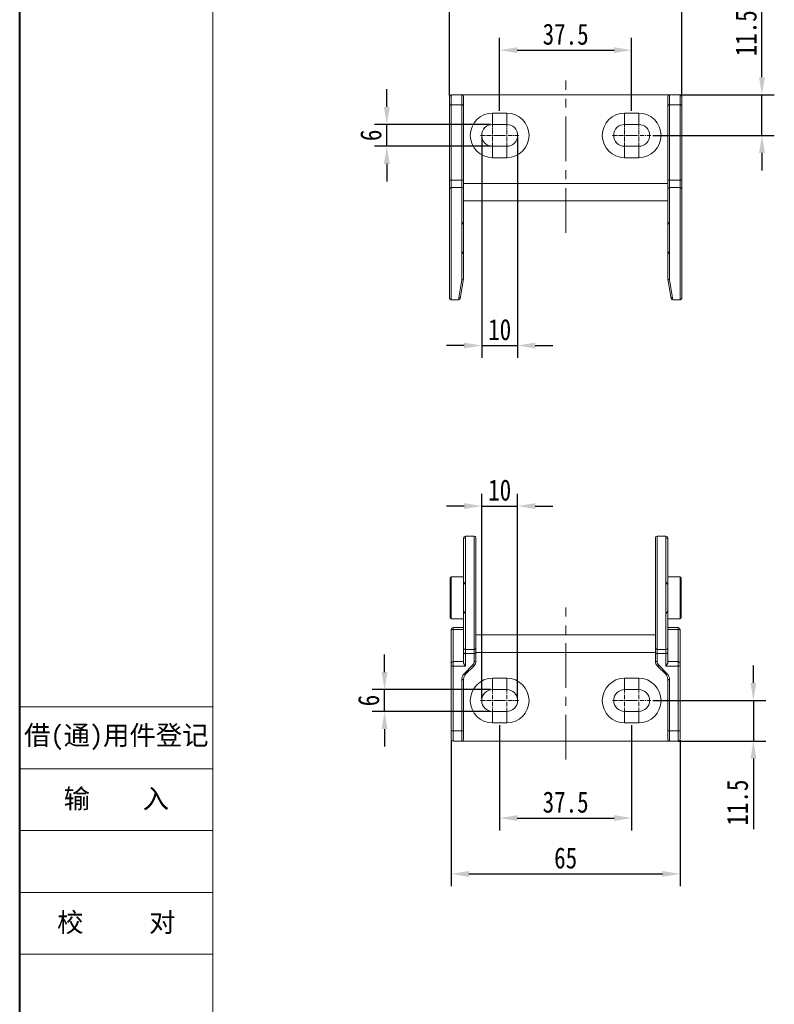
# Model space of a CAD drawing. Header units: millimetres. Extents: x 3199 to 4123, y -210 to 442.
# Tile 2 of 39: x 3199 to 3414, y -56 to 224. Entities that reach past the tile are written whole.
import ezdxf

# ---------------------------------------------------------------- set-up
doc = ezdxf.new("R2010")
doc.units = ezdxf.units.MM
doc.linetypes.add('CENTER', pattern=[0.6, 0.375, -0.075, 0.075, -0.075])
doc.linetypes.add('CENTERX2', pattern=[20.32, 12.7, -2.54, 2.54, -2.54])
doc.styles.get("Standard").update_dxf_attribs({"font": '仿宋_GB2312.ttf', "width": 0.8})
doc.styles.add('样式 3.5', font='仿宋_GB2312.ttf')
doc.dimstyles.new('副本 ISO-25.1', dxfattribs={"dimtxt": 6, "dimasz": 5, "dimexe": 3.5, "dimexo": 0.625, "dimgap": 1.5, "dimtad": 1, "dimdsep": 46, "dimtxsty": 'Standard', "dimcen": 2.5, "dimadec": 0, "dimazin": 0, "dimtfac": 1, "dimtmove": 0, "dimatfit": 3, "dimfxl": 0, "dimarcsym": 0})

# ---------------------------------------------------------------- blocks, each defined once
blk = doc.blocks.new('*D1988')
at = {"color": 0, "lineweight": -2}
for p, q in [((3335.83, 23.74), (3335.83, -6.17)), ((3373.33, 23.74), (3373.33, -6.17)), ((3340.83, -2.67), (3368.33, -2.67))]:
    blk.add_line(p, q, dxfattribs=at)
at = {"color": 0, "lineweight": 9}
for points in [[(3340.83, -1.83), (3340.83, -3.5), (3335.83, -2.67)], [(3368.33, -1.83), (3368.33, -3.5), (3373.33, -2.67)]]:
    blk.add_solid(points, dxfattribs=at)
at = {"layer": 'Defpoints', "color": 0, "lineweight": 9}
for p in [(3335.83, 24.36), (3373.33, 24.36), (3373.33, -2.67)]:
    blk.add_point(p, dxfattribs=at)
at = {"color": 0, "lineweight": 9, "insert": (3354.58, 1.83), "char_height": 6, "attachment_point": 5}
blk.add_mtext('37.5', dxfattribs=at)
blk = doc.blocks.new('*D1989')
at = {"color": 0, "lineweight": -2}
for p, q in [((3322.08, 19.43), (3322.08, -22.04)), ((3387.08, 19.43), (3387.08, -22.04)), ((3327.08, -18.54), (3382.08, -18.54))]:
    blk.add_line(p, q, dxfattribs=at)
at = {"color": 0, "lineweight": 9}
for points in [[(3327.08, -17.7), (3327.08, -19.37), (3322.08, -18.54)], [(3382.08, -17.7), (3382.08, -19.37), (3387.08, -18.54)]]:
    blk.add_solid(points, dxfattribs=at)
at = {"layer": 'Defpoints', "color": 0, "lineweight": 9}
for p in [(3322.08, 20.06), (3387.08, 20.06), (3387.08, -18.54)]:
    blk.add_point(p, dxfattribs=at)
at = {"color": 0, "lineweight": 9, "insert": (3354.58, -14.04), "char_height": 6, "attachment_point": 5}
blk.add_mtext('65', dxfattribs=at)
blk = doc.blocks.new('*D1990')
at = {"color": 0, "lineweight": -2}
for p, q in [((3407.91, 35.71), (3407.91, 40.71)), ((3379.37, 30.71), (3411.41, 30.71)), ((3407.91, 30.71), (3407.91, 19.21)), ((3386.61, 19.21), (3411.41, 19.21)), ((3407.91, 14.21), (3407.91, -5.78))]:
    blk.add_line(p, q, dxfattribs=at)
at = {"color": 0, "lineweight": 9}
for points in [[(3407.08, 35.71), (3408.74, 35.71), (3407.91, 30.71)], [(3407.08, 14.21), (3408.74, 14.21), (3407.91, 19.21)]]:
    blk.add_solid(points, dxfattribs=at)
at = {"layer": 'Defpoints', "color": 0, "lineweight": 9}
for p in [(3378.74, 30.71), (3385.99, 19.21), (3407.91, 19.21)]:
    blk.add_point(p, dxfattribs=at)
at = {"color": 0, "lineweight": 9, "insert": (3403.41, 1.72), "char_height": 6, "attachment_point": 5, "rotation": 90}
blk.add_mtext('11.5', dxfattribs=at)
blk = doc.blocks.new('*D1991')
at = {"color": 0, "lineweight": -2}
for p, q in [((3335.83, 198.22), (3335.83, 218.95)), ((3373.33, 198.22), (3373.33, 218.95)), ((3340.83, 215.45), (3368.33, 215.45))]:
    blk.add_line(p, q, dxfattribs=at)
at = {"color": 0, "lineweight": 9}
for points in [[(3340.83, 216.29), (3340.83, 214.62), (3335.83, 215.45)], [(3368.33, 216.29), (3368.33, 214.62), (3373.33, 215.45)]]:
    blk.add_solid(points, dxfattribs=at)
at = {"layer": 'Defpoints', "color": 0, "lineweight": 9}
for p in [(3373.33, 215.45), (3335.83, 197.6), (3373.33, 197.6)]:
    blk.add_point(p, dxfattribs=at)
at = {"color": 0, "lineweight": 9, "insert": (3354.58, 219.95), "char_height": 6, "attachment_point": 5}
blk.add_mtext('37.5', dxfattribs=at)
blk = doc.blocks.new('*D1992')
at = {"color": 0, "lineweight": -2}
for p, q in [((3321.58, 202.55), (3321.58, 236)), ((3387.58, 202.55), (3387.58, 236)), ((3326.58, 232.5), (3382.58, 232.5))]:
    blk.add_line(p, q, dxfattribs=at)
at = {"color": 0, "lineweight": 9}
for points in [[(3326.58, 233.33), (3326.58, 231.66), (3321.58, 232.5)], [(3382.58, 233.33), (3382.58, 231.66), (3387.58, 232.5)]]:
    blk.add_solid(points, dxfattribs=at)
at = {"layer": 'Defpoints', "color": 0, "lineweight": 9}
for p in [(3387.58, 232.5), (3321.58, 201.92), (3387.58, 201.92)]:
    blk.add_point(p, dxfattribs=at)
at = {"color": 0, "lineweight": 9, "insert": (3354.58, 237), "char_height": 6, "attachment_point": 5}
blk.add_mtext('66', dxfattribs=at)
blk = doc.blocks.new('*D1993')
at = {"color": 0, "lineweight": -2}
for p, q in [((3410.35, 207.75), (3410.35, 227.73)), ((3387.11, 202.75), (3413.85, 202.75)), ((3410.35, 191.25), (3410.35, 202.75)), ((3379.37, 191.25), (3413.85, 191.25)), ((3410.35, 186.25), (3410.35, 181.25))]:
    blk.add_line(p, q, dxfattribs=at)
at = {"color": 0, "lineweight": 9}
for points in [[(3409.52, 207.75), (3411.19, 207.75), (3410.35, 202.75)], [(3409.52, 186.25), (3411.19, 186.25), (3410.35, 191.25)]]:
    blk.add_solid(points, dxfattribs=at)
at = {"layer": 'Defpoints', "color": 0, "lineweight": 9}
for p in [(3386.49, 202.75), (3410.35, 202.75), (3378.74, 191.25)]:
    blk.add_point(p, dxfattribs=at)
at = {"color": 0, "lineweight": 9, "insert": (3405.85, 220.24), "char_height": 6, "attachment_point": 5, "rotation": 90}
blk.add_mtext('11.5', dxfattribs=at)
blk = doc.blocks.new('*D1977')
at = {"color": 0, "lineweight": -2}
for p, q in [((3303.13, 38.81), (3303.13, 43.81)), ((3333.21, 33.81), (3299.63, 33.81)), ((3303.13, 27.61), (3303.13, 33.81)), ((3333.21, 27.61), (3299.63, 27.61)), ((3303.13, 22.61), (3303.13, 17.61))]:
    blk.add_line(p, q, dxfattribs=at)
at = {"color": 0, "lineweight": 9}
for points in [[(3302.3, 38.81), (3303.97, 38.81), (3303.13, 33.81)], [(3302.3, 22.61), (3303.97, 22.61), (3303.13, 27.61)]]:
    blk.add_solid(points, dxfattribs=at)
at = {"layer": 'Defpoints', "color": 0, "lineweight": 9}
for p in [(3303.13, 33.81), (3333.83, 33.81), (3333.83, 27.61)]:
    blk.add_point(p, dxfattribs=at)
at = {"color": 0, "lineweight": 9, "insert": (3298.63, 30.71), "char_height": 6, "attachment_point": 5, "rotation": 90}
blk.add_mtext('6', dxfattribs=at)
blk = doc.blocks.new('*D1978')
at = {"color": 0, "lineweight": -2}
for p, q in [((3330.73, 31.28), (3330.73, 89.46)), ((3340.93, 31.34), (3340.93, 89.46)), ((3325.73, 85.96), (3320.73, 85.96)), ((3330.73, 85.96), (3340.93, 85.96)), ((3345.93, 85.96), (3350.93, 85.96))]:
    blk.add_line(p, q, dxfattribs=at)
at = {"color": 0, "lineweight": 9}
for points in [[(3325.73, 86.79), (3325.73, 85.13), (3330.73, 85.96)], [(3345.93, 86.79), (3345.93, 85.13), (3340.93, 85.96)]]:
    blk.add_solid(points, dxfattribs=at)
at = {"layer": 'Defpoints', "color": 0, "lineweight": 9}
for p in [(3340.93, 85.96), (3330.73, 30.66), (3340.93, 30.71)]:
    blk.add_point(p, dxfattribs=at)
at = {"color": 0, "lineweight": 9, "insert": (3335.83, 90.46), "char_height": 6, "attachment_point": 5}
blk.add_mtext('10', dxfattribs=at)
blk = doc.blocks.new('*D1979')
at = {"color": 0, "lineweight": -2}
for p, q in [((3330.73, 190.62), (3330.73, 128.04)), ((3340.93, 190.62), (3340.93, 128.04)), ((3325.73, 131.54), (3320.73, 131.54)), ((3330.73, 131.54), (3340.93, 131.54)), ((3345.93, 131.54), (3350.93, 131.54))]:
    blk.add_line(p, q, dxfattribs=at)
at = {"color": 0, "lineweight": 9}
for points in [[(3325.73, 132.37), (3325.73, 130.71), (3330.73, 131.54)], [(3345.93, 132.37), (3345.93, 130.71), (3340.93, 131.54)]]:
    blk.add_solid(points, dxfattribs=at)
at = {"layer": 'Defpoints', "color": 0, "lineweight": 9}
for p in [(3330.73, 191.25), (3340.93, 191.25), (3340.93, 131.54)]:
    blk.add_point(p, dxfattribs=at)
at = {"color": 0, "lineweight": 9, "insert": (3335.83, 136.04), "char_height": 6, "attachment_point": 5}
blk.add_mtext('10', dxfattribs=at)
blk = doc.blocks.new('*D1980')
at = {"color": 0, "lineweight": -2}
for p, q in [((3303.78, 199.35), (3303.78, 204.35)), ((3333.21, 194.35), (3300.28, 194.35)), ((3303.78, 188.15), (3303.78, 194.35)), ((3333.21, 188.15), (3300.28, 188.15)), ((3303.78, 183.15), (3303.78, 178.15))]:
    blk.add_line(p, q, dxfattribs=at)
at = {"color": 0, "lineweight": 9}
for points in [[(3302.94, 199.35), (3304.61, 199.35), (3303.78, 194.35)], [(3302.94, 183.15), (3304.61, 183.15), (3303.78, 188.15)]]:
    blk.add_solid(points, dxfattribs=at)
at = {"layer": 'Defpoints', "color": 0, "lineweight": 9}
for p in [(3303.78, 194.35), (3333.83, 194.35), (3333.83, 188.15)]:
    blk.add_point(p, dxfattribs=at)
at = {"color": 0, "lineweight": 9, "insert": (3299.28, 191.25), "char_height": 6, "attachment_point": 5, "rotation": 90}
blk.add_mtext('6', dxfattribs=at)

msp = doc.modelspace()

# ---------------------------------------------------------------- linework, layer by layer
at = {"color": 7, "lineweight": 40}
msp.add_line((3199.48, -210.452), (3199.48, 441.704), dxfattribs=at)
at = {"color": 7, "lineweight": 13}
msp.add_line((3254.376, -199.473), (3254.376, 430.725), dxfattribs=at)
at = {"color": 1, "linetype": 'CENTERX2', "lineweight": 13}
for p, q in [((3354.583, 163.56), (3354.583, 206.788)), ((3354.583, 13.957), (3354.583, 57.185))]:
    msp.add_line(p, q, dxfattribs=at)
at = {"color": 7, "linetype": 'Continuous', "lineweight": 15}
for p, q in [((3321.583, 199.749), (3321.583, 202.247)), ((3322.083, 202.747), (3322.083, 199.893)), ((3325.083, 202.747), (3322.083, 202.747)), ((3325.083, 199.893), (3325.083, 202.747)), ((3354.583, 202.747), (3325.083, 202.747)), ((3325.583, 202.247), (3325.583, 199.749)), ((3384.083, 202.747), (3354.583, 202.747)), ((3383.583, 202.247), (3383.583, 199.749)), ((3384.083, 199.893), (3384.083, 202.747)), ((3384.083, 202.747), (3387.083, 202.747)), ((3387.083, 202.747), (3387.083, 199.893)), ((3387.583, 199.749), (3387.583, 202.247)), ((3321.583, 178.416), (3321.583, 199.749)), ((3322.083, 199.893), (3322.083, 178.561)), ((3325.083, 199.893), (3322.083, 199.893)), ((3325.083, 178.561), (3325.083, 199.893)), ((3325.583, 199.749), (3325.583, 178.416)), ((3383.583, 199.749), (3383.583, 178.416)), ((3384.083, 178.561), (3384.083, 199.893)), ((3384.083, 199.893), (3387.083, 199.893)), ((3387.083, 199.893), (3387.083, 178.561)), ((3387.583, 178.416), (3387.583, 199.749)), ((3333.833, 197.597), (3333.833, 194.347)), ((3333.833, 197.597), (3337.833, 197.597)), ((3337.833, 197.597), (3337.833, 194.347)), ((3371.333, 197.597), (3375.333, 197.597)), ((3371.333, 197.597), (3371.333, 194.347)), ((3375.333, 197.597), (3375.333, 194.347)), ((3337.833, 194.347), (3333.833, 194.347)), ((3375.333, 194.347), (3371.333, 194.347)), ((3333.833, 188.147), (3333.833, 184.897)), ((3333.833, 188.147), (3337.833, 188.147)), ((3337.833, 188.147), (3337.833, 184.897)), ((3371.333, 188.147), (3375.333, 188.147)), ((3371.333, 188.147), (3371.333, 184.897)), ((3375.333, 188.147), (3375.333, 184.897)), ((3337.833, 184.897), (3333.833, 184.897)), ((3375.333, 184.897), (3371.333, 184.897)), ((3321.583, 176.035), (3321.583, 178.416)), ((3322.083, 178.561), (3322.083, 176.443)), ((3325.083, 178.561), (3322.083, 178.561)), ((3325.083, 176.443), (3322.083, 176.443)), ((3322.083, 176.443), (3322.083, 144.536)), ((3325.083, 176.443), (3325.083, 178.561)), ((3325.083, 166.617), (3325.083, 176.443)), ((3325.583, 178.416), (3325.583, 176.035)), ((3354.583, 177.607), (3325.583, 177.607)), ((3383.583, 177.607), (3354.583, 177.607)), ((3383.583, 178.416), (3383.583, 176.035)), ((3384.083, 176.443), (3384.083, 178.561)), ((3384.083, 178.561), (3387.083, 178.561)), ((3384.083, 166.617), (3384.083, 176.443)), ((3384.083, 176.443), (3387.083, 176.443)), ((3387.083, 178.561), (3387.083, 176.443)), ((3387.083, 176.443), (3387.083, 144.536)), ((3387.583, 176.035), (3387.583, 178.416)), ((3321.583, 145.036), (3321.583, 176.035)), ((3325.583, 176.035), (3325.583, 165.631)), ((3383.583, 176.035), (3383.583, 165.631)), ((3387.583, 145.036), (3387.583, 176.035)), ((3354.583, 172.638), (3325.583, 172.638)), ((3383.583, 172.638), (3354.583, 172.638)), ((3325.083, 157.583), (3325.083, 166.617)), ((3325.583, 165.631), (3325.583, 158.569)), ((3383.583, 158.569), (3383.583, 165.631)), ((3384.083, 166.617), (3384.083, 157.583)), ((3325.083, 150.24), (3325.083, 157.583)), ((3325.583, 158.569), (3325.583, 150.536)), ((3383.583, 158.569), (3383.583, 150.536)), ((3384.083, 150.24), (3384.083, 157.583)), ((3324.256, 145.127), (3325.083, 150.24)), ((3325.58, 150.518), (3324.717, 145.338)), ((3383.587, 150.518), (3384.45, 145.338)), ((3384.911, 145.127), (3384.083, 150.24)), ((3322.083, 144.536), (3324.16, 144.536)), ((3324.16, 144.536), (3324.256, 145.127)), ((3324.717, 145.338), (3324.653, 144.954)), ((3384.514, 144.954), (3384.45, 145.338)), ((3384.911, 145.127), (3385.007, 144.536)), ((3385.007, 144.536), (3387.083, 144.536)), ((3325.583, 76.573), (3325.583, 76.942)), ((3325.583, 76.573), (3325.583, 63.405)), ((3328.583, 77.442), (3326.083, 77.442)), ((3326.083, 77.442), (3326.083, 76.852)), ((3326.083, 64.391), (3326.083, 76.852)), ((3328.583, 77.442), (3328.583, 45.18)), ((3329.083, 45.598), (3329.083, 76.942)), ((3380.083, 45.598), (3380.083, 76.942)), ((3383.083, 77.442), (3380.583, 77.442)), ((3380.583, 77.442), (3380.583, 45.18)), ((3383.083, 76.852), (3383.083, 77.442)), ((3383.083, 64.391), (3383.083, 76.852)), ((3383.583, 76.942), (3383.583, 76.573)), ((3383.583, 76.573), (3383.583, 63.405)), ((3321.783, 65.523), (3321.783, 54.223)), ((3325.583, 65.823), (3322.083, 65.823)), ((3322.083, 53.923), (3322.083, 65.823)), ((3326.083, 64.391), (3326.083, 55.354)), ((3383.083, 55.354), (3383.083, 64.391)), ((3387.083, 65.823), (3383.583, 65.823)), ((3387.083, 53.923), (3387.083, 65.823)), ((3387.383, 65.523), (3387.383, 54.223)), ((3325.583, 56.34), (3325.583, 63.405)), ((3383.583, 63.405), (3383.583, 56.34)), ((3325.583, 56.34), (3325.583, 45.598)), ((3383.583, 56.34), (3383.583, 45.598)), ((3322.083, 53.923), (3325.583, 53.923)), ((3326.083, 45.18), (3326.083, 55.354)), ((3383.083, 45.18), (3383.083, 55.354)), ((3383.583, 53.923), (3387.083, 53.923)), ((3322.083, 50.677), (3322.083, 50.929)), ((3322.083, 50.677), (3322.083, 41.301)), ((3325.583, 51.429), (3322.583, 51.429)), ((3322.583, 51.429), (3322.583, 50.925)), ((3322.583, 41.801), (3322.583, 50.925)), ((3322.583, 50.925), (3325.583, 50.925)), ((3386.583, 51.429), (3383.583, 51.429)), ((3386.583, 50.925), (3383.583, 50.925)), ((3386.583, 51.429), (3386.583, 50.925)), ((3386.583, 41.801), (3386.583, 50.925)), ((3387.083, 50.677), (3387.083, 50.929)), ((3387.083, 50.677), (3387.083, 41.301)), ((3329.083, 49.331), (3354.583, 49.331)), ((3354.583, 49.331), (3380.083, 49.331)), ((3325.583, 45.598), (3325.583, 44.236)), ((3326.083, 45.18), (3328.583, 45.18)), ((3326.083, 44.092), (3326.083, 45.18)), ((3328.583, 45.18), (3328.583, 44.092)), ((3329.083, 44.236), (3329.083, 45.598)), ((3380.083, 44.236), (3380.083, 45.598)), ((3383.083, 45.18), (3380.583, 45.18)), ((3380.583, 45.18), (3380.583, 44.092)), ((3383.083, 44.092), (3383.083, 45.18)), ((3383.583, 45.598), (3383.583, 44.236)), ((3325.583, 44.236), (3325.583, 41.485)), ((3326.083, 44.092), (3328.583, 44.092)), ((3326.083, 40.512), (3326.083, 44.092)), ((3328.583, 44.092), (3328.583, 41.785)), ((3329.083, 44.311), (3354.583, 44.311)), ((3329.083, 41.929), (3329.083, 44.236)), ((3354.583, 44.311), (3380.083, 44.311)), ((3380.083, 41.929), (3380.083, 44.236)), ((3383.083, 44.092), (3380.583, 44.092)), ((3380.583, 44.092), (3380.583, 41.785)), ((3383.083, 40.512), (3383.083, 44.092)), ((3383.583, 44.236), (3383.583, 41.485)), ((3322.083, 40.656), (3322.083, 41.301)), ((3322.083, 40.656), (3322.083, 22.211)), ((3322.583, 40.512), (3322.583, 41.801)), ((3325.583, 41.801), (3322.583, 41.801)), ((3322.583, 22.066), (3322.583, 40.512)), ((3322.583, 40.512), (3326.083, 40.512)), ((3328.144, 40.724), (3325.816, 38.396)), ((3326.169, 38.187), (3328.498, 40.515)), ((3382.998, 38.187), (3380.669, 40.515)), ((3381.023, 40.724), (3383.351, 38.396)), ((3386.583, 40.512), (3383.083, 40.512)), ((3383.583, 41.801), (3386.583, 41.801)), ((3386.583, 40.512), (3386.583, 41.801)), ((3386.583, 22.066), (3386.583, 40.512)), ((3387.083, 40.656), (3387.083, 41.301)), ((3387.083, 40.656), (3387.083, 22.211)), ((3325.083, 36.628), (3325.083, 22.066)), ((3325.583, 22.211), (3325.583, 36.773)), ((3333.833, 37.061), (3333.833, 33.811)), ((3333.833, 37.061), (3337.833, 37.061)), ((3337.833, 37.061), (3337.833, 33.811)), ((3371.333, 33.811), (3371.333, 37.061)), ((3371.333, 37.061), (3375.333, 37.061)), ((3375.333, 37.061), (3375.333, 33.811)), ((3383.583, 22.211), (3383.583, 36.773)), ((3384.083, 36.628), (3384.083, 22.066)), ((3337.833, 33.811), (3333.833, 33.811)), ((3375.333, 33.811), (3371.333, 33.811)), ((3333.833, 27.611), (3333.833, 24.361)), ((3333.833, 27.611), (3337.833, 27.611)), ((3337.833, 27.611), (3337.833, 24.361)), ((3371.333, 27.611), (3375.333, 27.611)), ((3371.333, 27.611), (3371.333, 24.361)), ((3375.333, 24.361), (3375.333, 27.611)), ((3337.833, 24.361), (3333.833, 24.361)), ((3375.333, 24.361), (3371.333, 24.361)), ((3322.083, 22.211), (3322.083, 19.711)), ((3322.583, 22.066), (3325.083, 22.066)), ((3322.583, 19.211), (3322.583, 22.066)), ((3325.083, 22.066), (3325.083, 19.211)), ((3325.583, 19.711), (3325.583, 22.211)), ((3383.583, 19.711), (3383.583, 22.211)), ((3386.583, 22.066), (3384.083, 22.066)), ((3384.083, 22.066), (3384.083, 19.211)), ((3386.583, 19.211), (3386.583, 22.066)), ((3387.083, 22.211), (3387.083, 19.711)), ((3322.583, 19.211), (3325.083, 19.211)), ((3354.583, 19.211), (3325.083, 19.211)), ((3384.083, 19.211), (3354.583, 19.211)), ((3386.583, 19.211), (3384.083, 19.211))]:
    msp.add_line(p, q, dxfattribs=at)
at = {"color": 1, "linetype": 'CENTER', "lineweight": 9, "ltscale": 3.1496}
for p, q in [((3333.833, 187.837), (3333.833, 194.657)), ((3337.833, 187.837), (3337.833, 194.657)), ((3371.333, 187.837), (3371.333, 194.657)), ((3375.333, 187.837), (3375.333, 194.657)), ((3330.423, 191.247), (3337.243, 191.247)), ((3334.423, 191.247), (3341.243, 191.247)), ((3367.923, 191.247), (3374.743, 191.247)), ((3371.923, 191.247), (3378.743, 191.247)), ((3333.833, 27.301), (3333.833, 34.121)), ((3337.833, 27.301), (3337.833, 34.121)), ((3371.333, 27.301), (3371.333, 34.121)), ((3375.333, 27.301), (3375.333, 34.121)), ((3330.423, 30.711), (3337.243, 30.711)), ((3334.423, 30.711), (3341.243, 30.711)), ((3367.923, 30.711), (3374.743, 30.711)), ((3371.923, 30.711), (3378.743, 30.711))]:
    msp.add_line(p, q, dxfattribs=at)
at = {"color": 7, "lineweight": 15}
for p, q in [((3199.48, 28.891), (3254.376, 28.891)), ((3199.48, 11.325), (3254.376, 11.325)), ((3199.48, -6.241), (3254.376, -6.241)), ((3199.48, -23.808), (3254.376, -23.808)), ((3199.48, -41.374), (3254.376, -41.374))]:
    msp.add_line(p, q, dxfattribs=at)
at = {"color": 7, "linetype": 'Continuous', "lineweight": 15, "flags": 128}
for points in [[(3321.583, 199.749), (3321.593, 199.777), (3321.622, 199.804), (3321.668, 199.829), (3321.73, 199.851), (3321.806, 199.869), (3321.892, 199.882), (3321.986, 199.891), (3322.083, 199.893)], [(3325.583, 199.749), (3325.574, 199.777), (3325.545, 199.804), (3325.499, 199.829), (3325.437, 199.851), (3325.361, 199.869), (3325.275, 199.882), (3325.181, 199.891), (3325.083, 199.893)], [(3383.583, 199.749), (3383.593, 199.777), (3383.622, 199.804), (3383.668, 199.829), (3383.73, 199.851), (3383.806, 199.869), (3383.892, 199.882), (3383.986, 199.891), (3384.083, 199.893)], [(3387.583, 199.749), (3387.574, 199.777), (3387.545, 199.804), (3387.499, 199.829), (3387.437, 199.851), (3387.361, 199.869), (3387.275, 199.882), (3387.181, 199.891), (3387.083, 199.893)], [(3321.583, 178.416), (3321.593, 178.444), (3321.622, 178.472), (3321.668, 178.497), (3321.73, 178.518), (3321.806, 178.536), (3321.892, 178.55), (3321.986, 178.558), (3322.083, 178.561)], [(3325.583, 178.416), (3325.574, 178.444), (3325.545, 178.472), (3325.499, 178.497), (3325.437, 178.518), (3325.361, 178.536), (3325.275, 178.55), (3325.181, 178.558), (3325.083, 178.561)], [(3383.583, 178.416), (3383.593, 178.444), (3383.622, 178.472), (3383.668, 178.497), (3383.73, 178.518), (3383.806, 178.536), (3383.892, 178.55), (3383.986, 178.558), (3384.083, 178.561)], [(3387.583, 178.416), (3387.574, 178.444), (3387.545, 178.472), (3387.499, 178.497), (3387.437, 178.518), (3387.361, 178.536), (3387.275, 178.55), (3387.181, 178.558), (3387.083, 178.561)], [(3322.083, 50.677), (3322.093, 50.725), (3322.122, 50.772), (3322.168, 50.815), (3322.23, 50.852), (3322.306, 50.883), (3322.392, 50.906), (3322.486, 50.92), (3322.583, 50.925)], [(3387.083, 50.677), (3387.074, 50.725), (3387.045, 50.772), (3386.999, 50.815), (3386.937, 50.852), (3386.861, 50.883), (3386.775, 50.906), (3386.681, 50.92), (3386.583, 50.925)], [(3325.583, 44.236), (3325.593, 44.208), (3325.622, 44.181), (3325.668, 44.156), (3325.73, 44.134), (3325.806, 44.116), (3325.892, 44.103), (3325.986, 44.095), (3326.083, 44.092)], [(3328.583, 44.092), (3328.681, 44.095), (3328.775, 44.103), (3328.861, 44.116), (3328.937, 44.134), (3328.999, 44.156), (3329.045, 44.181), (3329.074, 44.208), (3329.083, 44.236)], [(3380.583, 44.092), (3380.486, 44.095), (3380.392, 44.103), (3380.306, 44.116), (3380.23, 44.134), (3380.168, 44.156), (3380.122, 44.181), (3380.093, 44.208), (3380.083, 44.236)], [(3383.583, 44.236), (3383.574, 44.208), (3383.545, 44.181), (3383.499, 44.156), (3383.437, 44.134), (3383.361, 44.116), (3383.275, 44.103), (3383.181, 44.095), (3383.083, 44.092)], [(3322.583, 40.512), (3322.486, 40.515), (3322.392, 40.523), (3322.306, 40.536), (3322.23, 40.554), (3322.168, 40.576), (3322.122, 40.601), (3322.093, 40.628), (3322.083, 40.656)], [(3328.583, 41.785), (3328.681, 41.788), (3328.775, 41.796), (3328.861, 41.809), (3328.937, 41.827), (3328.999, 41.849), (3329.045, 41.874), (3329.074, 41.901), (3329.083, 41.929)], [(3380.583, 41.785), (3380.486, 41.788), (3380.392, 41.796), (3380.306, 41.809), (3380.23, 41.827), (3380.168, 41.849), (3380.122, 41.874), (3380.093, 41.901), (3380.083, 41.929)], [(3386.583, 40.512), (3386.681, 40.515), (3386.775, 40.523), (3386.861, 40.536), (3386.937, 40.554), (3386.999, 40.576), (3387.045, 40.601), (3387.074, 40.628), (3387.083, 40.656)], [(3325.583, 36.773), (3325.574, 36.744), (3325.545, 36.717), (3325.499, 36.692), (3325.437, 36.67), (3325.361, 36.652), (3325.275, 36.639), (3325.181, 36.631), (3325.083, 36.628)], [(3383.583, 36.773), (3383.593, 36.744), (3383.622, 36.717), (3383.668, 36.692), (3383.73, 36.67), (3383.806, 36.652), (3383.892, 36.639), (3383.986, 36.631), (3384.083, 36.628)], [(3322.583, 22.066), (3322.486, 22.069), (3322.392, 22.077), (3322.306, 22.09), (3322.23, 22.108), (3322.168, 22.13), (3322.122, 22.155), (3322.093, 22.182), (3322.083, 22.211)], [(3325.583, 22.211), (3325.574, 22.182), (3325.545, 22.155), (3325.499, 22.13), (3325.437, 22.108), (3325.361, 22.09), (3325.275, 22.077), (3325.181, 22.069), (3325.083, 22.066)], [(3383.583, 22.211), (3383.593, 22.182), (3383.622, 22.155), (3383.668, 22.13), (3383.73, 22.108), (3383.806, 22.09), (3383.892, 22.077), (3383.986, 22.069), (3384.083, 22.066)], [(3386.583, 22.066), (3386.681, 22.069), (3386.775, 22.077), (3386.861, 22.09), (3386.937, 22.108), (3386.999, 22.13), (3387.045, 22.155), (3387.074, 22.182), (3387.083, 22.211)]]:
    msp.add_lwpolyline(points, dxfattribs=at)
at = {"color": 7, "linetype": 'Continuous', "lineweight": 15}
for centre, radius, start, end in [((3322.083, 202.247), 0.5, 90, 180), ((3325.083, 202.247), 0.5, 0, 90), ((3384.083, 202.247), 0.5, 90, 180), ((3387.083, 202.247), 0.5, 0, 90), ((3333.833, 191.247), 6.35, 90, 270), ((3337.833, 191.247), 6.35, 270, 90), ((3371.333, 191.247), 6.35, 90, 270), ((3375.333, 191.247), 6.35, 270, 90), ((3333.833, 191.247), 3.1, 90, 270), ((3337.833, 191.247), 3.1, 270, 90), ((3371.333, 191.247), 3.1, 90, 270), ((3375.333, 191.247), 3.1, 270, 90), ((3322.042, 175.984), 0.461, 84.82042, 173.6532), ((3325.125, 175.984), 0.461, 6.3468, 95.17958), ((3384.042, 175.984), 0.461, 84.82042, 173.6532), ((3387.125, 175.984), 0.461, 6.3468, 95.17958), ((3322.083, 145.036), 0.5, 180, 270), ((3324.16, 145.036), 0.5, 270.42014, 350.53768), ((3385.007, 145.036), 0.5, 189.46232, 269.43995), ((3387.083, 145.036), 0.5, 270, 0), ((3326.083, 76.942), 0.5, 90, 180), ((3328.583, 76.942), 0.5, 0, 90), ((3380.583, 76.942), 0.5, 90, 180), ((3383.083, 76.942), 0.5, 0, 90), ((3322.083, 65.523), 0.3, 90, 180), ((3387.083, 65.523), 0.3, 0, 90), ((3322.083, 54.223), 0.3, 180, 270), ((3387.083, 54.223), 0.3, 270, 360), ((3322.583, 50.929), 0.5, 90, 180), ((3386.583, 50.929), 0.5, 0, 90), ((3326.046, 45.643), 0.465, 185.55055, 274.63961), ((3328.621, 45.643), 0.465, 265.36039, 354.44945), ((3380.546, 45.643), 0.465, 185.55055, 274.63961), ((3383.121, 45.643), 0.465, 265.36039, 354.44945), ((3322.583, 41.301), 0.5, 90, 180), ((3327.083, 41.785), 1.5, 315, 0), ((3328.568, 41.037), 0.526, 216.45245, 262.3753), ((3327.083, 41.929), 2, 315, 0), ((3382.083, 41.929), 2, 180, 225), ((3382.083, 41.785), 1.5, 180, 225), ((3380.599, 41.037), 0.526, 277.6247, 323.54755), ((3386.583, 41.301), 0.5, 0, 90), ((3327.583, 36.628), 2.5, 135, 180), ((3327.583, 36.773), 2, 135, 180), ((3326.239, 38.709), 0.526, 216.45245, 262.3753), ((3333.833, 30.711), 6.35, 90, 270), ((3337.833, 30.711), 6.35, 270, 90), ((3371.333, 30.711), 6.35, 90, 270), ((3375.333, 30.711), 6.35, 270, 90), ((3382.928, 38.709), 0.526, 277.6247, 323.54755), ((3381.583, 36.773), 2, 0, 45), ((3381.583, 36.628), 2.5, 0, 45), ((3333.833, 30.711), 3.1, 90, 270), ((3337.833, 30.711), 3.1, 270, 90), ((3371.333, 30.711), 3.1, 90, 270), ((3375.333, 30.711), 3.1, 270, 90), ((3322.583, 19.711), 0.5, 180, 270), ((3325.083, 19.711), 0.5, 270, 0), ((3384.083, 19.711), 0.5, 180, 270), ((3386.583, 19.711), 0.5, 270, 0)]:
    msp.add_arc(centre, radius, start, end, dxfattribs=at)
for points, knots in [([(3325.583, 165.631), (3325.583, 165.7), (3325.562, 165.78), (3325.497, 165.945), (3325.454, 166.031), (3325.311, 166.286), (3325.197, 166.457), (3325.083, 166.617)], [0, 0, 0, 0, 0.25, 0.25, 0.5, 0.5, 1, 1, 1, 1]), ([(3383.583, 165.631), (3383.583, 165.7), (3383.605, 165.78), (3383.67, 165.945), (3383.713, 166.031), (3383.856, 166.286), (3383.97, 166.457), (3384.083, 166.617)], [0, 0, 0, 0, 0.25, 0.25, 0.5, 0.5, 1, 1, 1, 1]), ([(3325.083, 157.583), (3325.196, 157.742), (3325.31, 157.913), (3325.454, 158.169), (3325.497, 158.255), (3325.562, 158.42), (3325.583, 158.5), (3325.583, 158.569)], [0, 0, 0, 0, 0.5, 0.5, 0.75, 0.75, 1, 1, 1, 1]), ([(3384.083, 157.583), (3383.971, 157.742), (3383.857, 157.913), (3383.713, 158.169), (3383.67, 158.255), (3383.605, 158.42), (3383.583, 158.5), (3383.583, 158.569)], [0, 0, 0, 0, 0.5, 0.5, 0.75, 0.75, 1, 1, 1, 1]), ([(3325.58, 150.518), (3325.567, 150.436), (3325.507, 150.362), (3325.326, 150.26), (3325.204, 150.235), (3325.083, 150.24)], [0, 0, 0, 0, 0.5, 0.5, 1, 1, 1, 1]), ([(3325.583, 150.536), (3325.583, 150.536), (3325.583, 150.535), (3325.583, 150.533), (3325.583, 150.531), (3325.582, 150.528), (3325.581, 150.524), (3325.581, 150.522), (3325.581, 150.52), (3325.58, 150.518)], [0, 0, 0, 0, 0.000028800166, 0.000028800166, 0.000028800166, 0.000052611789, 0.000052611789, 0.000052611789, 0.000062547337, 0.000062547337, 0.000062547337, 0.000062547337]), ([(3383.583, 150.536), (3383.583, 150.536), (3383.584, 150.535), (3383.584, 150.533), (3383.584, 150.531), (3383.585, 150.528), (3383.586, 150.524), (3383.586, 150.522), (3383.586, 150.52), (3383.587, 150.518)], [0, 0, 0, 0, 0.000028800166, 0.000028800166, 0.000028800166, 0.000052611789, 0.000052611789, 0.000052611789, 0.000062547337, 0.000062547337, 0.000062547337, 0.000062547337]), ([(3383.587, 150.518), (3383.6, 150.436), (3383.66, 150.362), (3383.841, 150.26), (3383.963, 150.235), (3384.083, 150.24)], [0, 0, 0, 0, 0.5, 0.5, 1, 1, 1, 1]), ([(3324.717, 145.338), (3324.707, 145.278), (3324.683, 145.231), (3324.619, 145.156), (3324.581, 145.13), (3324.452, 145.081), (3324.354, 145.088), (3324.256, 145.127)], [0, 0, 0, 0, 0.25, 0.25, 0.5, 0.5, 1, 1, 1, 1]), ([(3384.45, 145.338), (3384.46, 145.278), (3384.484, 145.231), (3384.548, 145.156), (3384.586, 145.13), (3384.715, 145.081), (3384.813, 145.088), (3384.911, 145.127)], [0, 0, 0, 0, 0.25, 0.25, 0.5, 0.5, 1, 1, 1, 1]), ([(3326.083, 76.852), (3325.971, 76.894), (3325.857, 76.898), (3325.713, 76.835), (3325.67, 76.801), (3325.605, 76.707), (3325.583, 76.646), (3325.583, 76.573)], [0, 0, 0, 0, 0.5, 0.5, 0.75, 0.75, 1, 1, 1, 1]), ([(3383.083, 76.852), (3383.196, 76.894), (3383.31, 76.898), (3383.454, 76.835), (3383.497, 76.801), (3383.562, 76.707), (3383.583, 76.646), (3383.583, 76.573)], [0, 0, 0, 0, 0.5, 0.5, 0.75, 0.75, 1, 1, 1, 1]), ([(3325.583, 63.405), (3325.583, 63.475), (3325.605, 63.554), (3325.67, 63.719), (3325.713, 63.805), (3325.856, 64.061), (3325.97, 64.231), (3326.083, 64.391)], [0, 0, 0, 0, 0.25, 0.25, 0.5, 0.5, 1, 1, 1, 1]), ([(3383.583, 63.405), (3383.583, 63.475), (3383.562, 63.554), (3383.497, 63.719), (3383.454, 63.805), (3383.311, 64.061), (3383.197, 64.231), (3383.083, 64.391)], [0, 0, 0, 0, 0.25, 0.25, 0.5, 0.5, 1, 1, 1, 1]), ([(3326.083, 55.354), (3325.971, 55.513), (3325.857, 55.684), (3325.713, 55.94), (3325.67, 56.026), (3325.605, 56.191), (3325.583, 56.271), (3325.583, 56.34)], [0, 0, 0, 0, 0.5, 0.5, 0.75, 0.75, 1, 1, 1, 1]), ([(3383.083, 55.354), (3383.196, 55.513), (3383.31, 55.684), (3383.454, 55.94), (3383.497, 56.026), (3383.562, 56.191), (3383.583, 56.271), (3383.583, 56.34)], [0, 0, 0, 0, 0.5, 0.5, 0.75, 0.75, 1, 1, 1, 1]), ([(3325.583, 41.485), (3325.583, 41.413), (3325.605, 41.333), (3325.67, 41.167), (3325.712, 41.082), (3325.808, 40.913), (3325.861, 40.831), (3325.969, 40.669), (3326.027, 40.588), (3326.083, 40.512)], [0, 0, 0, 0, 0.25, 0.25, 0.5, 0.5, 0.75, 0.75, 1, 1, 1, 1]), ([(3383.583, 41.485), (3383.583, 41.413), (3383.562, 41.333), (3383.497, 41.167), (3383.455, 41.082), (3383.359, 40.913), (3383.306, 40.831), (3383.198, 40.669), (3383.14, 40.588), (3383.083, 40.512)], [0, 0, 0, 0, 0.25, 0.25, 0.5, 0.5, 0.75, 0.75, 1, 1, 1, 1])]:
    msp.add_open_spline(points, degree=3, knots=knots, dxfattribs=at)

# ---------------------------------------------------------------- texts
at = {"color": 7, "linetype": 'CENTER', "lineweight": 18, "char_height": 5.48952, "width": 54.89522, "attachment_point": 5, "style": '样式 3.5'}
for s, insert in [('{\\fSimSun|b0|i0|c134|p2;借}({\\fSimSun|b0|i0|c134|p2;通}){\\fSimSun|b0|i0|c134|p2;用件登记}', (3226.928, 20.108)), ('\\f宋体|b0|i0|c134|p2;校     对', (3226.928, -32.591))]:
    msp.add_mtext(s, dxfattribs=dict(at, insert=insert))
at = {"color": 7, "lineweight": 18, "insert": (3226.928, 2.542), "char_height": 5.48952, "width": 54.89522, "attachment_point": 5, "style": '样式 3.5'}
msp.add_mtext('{\\fSimSun|b0|i0|c134|p2;输    入}', dxfattribs=at)

# ---------------------------------------------------------------- dimensions: what is measured, and where the dimension line sits
at = {"color": 5, "lineweight": 9}
for base, p1, p2, picture, middle in [((3387.583, 232.497), (3321.583, 201.925), (3387.583, 201.925), '*D1992', (3354.583, 236.997)), ((3373.333, 215.454), (3335.833, 197.597), (3373.333, 197.597), '*D1991', (3354.583, 219.954)), ((3373.333, -2.668), (3335.833, 24.361), (3373.333, 24.361), '*D1988', (3354.583, 1.832)), ((3387.083, -18.536), (3322.083, 20.059), (3387.083, 20.059), '*D1989', (3354.583, -14.036))]:
    dim = msp.add_linear_dim(base=base, p1=p1, p2=p2, dimstyle='副本 ISO-25.1', dxfattribs=at)
    dim.commit()
    dim.dimension.update_dxf_attribs({"geometry": picture, "text_midpoint": middle})
for base, p1, p2, picture, middle in [((3410.353, 202.747), (3378.743, 191.247), (3386.487, 202.747), '*D1993', (3405.853, 220.241)), ((3407.911, 19.211), (3378.743, 30.711), (3385.988, 19.211), '*D1990', (3403.411, 1.718))]:
    dim = msp.add_linear_dim(base=base, p1=p1, p2=p2, angle=90, dimstyle='副本 ISO-25.1', dxfattribs=at)
    dim.commit()
    dim.dimension.update_dxf_attribs({"geometry": picture, "text_midpoint": middle})
for base, p1, p2, picture, middle in [((3303.776, 194.347), (3333.833, 188.147), (3333.833, 194.347), '*D1980', (3299.276, 191.247)), ((3303.135, 33.811), (3333.833, 27.611), (3333.833, 33.811), '*D1977', (3298.635, 30.711))]:
    dim = msp.add_linear_dim(base=base, p1=p1, p2=p2, angle=90, text='6', dimstyle='副本 ISO-25.1', dxfattribs=at)
    dim.commit()
    dim.dimension.update_dxf_attribs({"geometry": picture, "text_midpoint": middle})
for base, p1, p2, picture, middle in [((3340.933, 131.541), (3330.733, 191.247), (3340.933, 191.247), '*D1979', (3335.833, 136.041)), ((3340.933, 85.958), (3330.734, 30.658), (3340.933, 30.711), '*D1978', (3335.834, 90.458))]:
    dim = msp.add_linear_dim(base=base, p1=p1, p2=p2, text='10', dimstyle='副本 ISO-25.1', dxfattribs=at)
    dim.commit()
    dim.dimension.update_dxf_attribs({"geometry": picture, "text_midpoint": middle})

doc.saveas('drawing.dxf')
